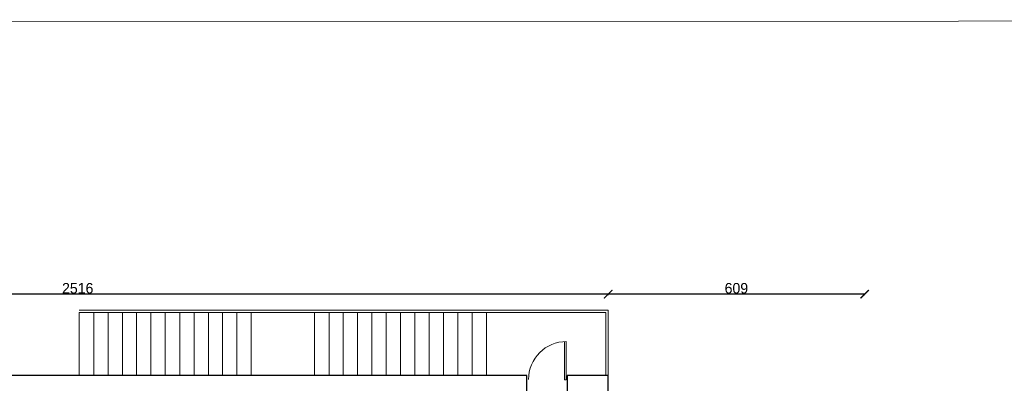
# Model space of a CAD drawing. Header units: centimetres. Extents: x -17621 to 77377, y -18613 to 66.
# Tile 113 of 173: x 26258 to 28594, y -6545 to -5683. Entities that reach past the tile are written whole.
import ezdxf

# ---------------------------------------------------------------- set-up
doc = ezdxf.new("R2010")
doc.units = ezdxf.units.CM
doc.layers.add('0-wymiarowanie rys.CAD', color=5, linetype='Continuous', lineweight=0, true_color=0x0000ff)
doc.layers.add('a_inwentaryzacja', color=141, linetype='Continuous', lineweight=0)
for name, color, linetype in [('PDF3_A220 ŚCIANY WEWNĘTRZNE', 7, 'Continuous'), ('PDF3_A250 SCHODY', 7, 'Continuous'), ('PDF3_A320 STOLARKA WEWNĘTRZNA', 7, 'Continuous'), ('PDF3_WIDOKOWA', 7, 'Continuous')]:
    doc.layers.add(name, color=color, linetype=linetype)
doc.styles.add('PDF Century Gothic', font='GOTHIC.TTF')
doc.dimstyles.new('ISO-25', dxfattribs={"dimtxt": 25, "dimasz": 20, "dimexe": 0.6, "dimexo": 0.375, "dimtad": 1, "dimdec": 0, "dimtxsty": 'PDF Century Gothic', "dimblk": 'ARCHTICK', "dimcen": 2.5, "dimadec": 1, "dimazin": 0, "dimtfac": 1, "dimtdec": 0, "dimtmove": 0, "dimatfit": 3, "dimldrblk": 'ARCHTICK', "dimfxl": 2, "dimfxlon": 1, "dimarcsym": 0})

# ---------------------------------------------------------------- blocks, each defined once
blk = doc.blocks.new('_ArchTick')
at = {"color": 0, "linetype": 'ByBlock', "const_width": 0.15}
blk.add_lwpolyline([(-0.5, -0.5), (0.5, 0.5)], dxfattribs=at)
blk = doc.blocks.new('*D1099')
at = {"layer": '0-wymiarowanie rys.CAD', "color": 0, "linetype": 'Continuous', "lineweight": -2, "transparency": 16777216}
for p, q in [((27654.4, -6335.9), (27654.4, -6333.3)), ((28263.1, -6333.9), (27654.4, -6333.9)), ((28263.1, -6335.9), (28263.1, -6333.3))]:
    blk.add_line(p, q, dxfattribs=at)
at = {"layer": 'Defpoints', "color": 0, "linetype": 'Continuous', "transparency": 16777216}
for p in [(27654.4, -6333.9), (27654.4, -6566.8), (28263.1, -6566.8)]:
    blk.add_point(p, dxfattribs=at)
at = {"layer": '0-wymiarowanie rys.CAD', "color": 0, "linetype": 'Continuous', "lineweight": -2, "transparency": 16777216, "xscale": 20, "yscale": 20, "zscale": 20, "rotation": 180}
blk.add_blockref('_ArchTick', (27654.4, -6333.9), dxfattribs=at)
at = {"layer": '0-wymiarowanie rys.CAD', "color": 0, "linetype": 'Continuous', "lineweight": -2, "transparency": 16777216, "xscale": 20, "yscale": 20, "zscale": 20}
blk.add_blockref('_ArchTick', (28263.1, -6333.9), dxfattribs=at)
at = {"layer": '0-wymiarowanie rys.CAD', "color": 0, "linetype": 'Continuous', "transparency": 16777216, "insert": (27958.8, -6320.1), "char_height": 25, "attachment_point": 5, "style": 'PDF Century Gothic'}
blk.add_mtext('609', dxfattribs=at)
blk = doc.blocks.new('*D1100')
at = {"layer": '0-wymiarowanie rys.CAD', "color": 0, "linetype": 'Continuous', "lineweight": -2, "transparency": 16777216}
for p, q in [((25138.1, -6335.9), (25138.1, -6333.3)), ((27654.4, -6333.9), (25138.1, -6333.9)), ((27654.4, -6335.9), (27654.4, -6333.3))]:
    blk.add_line(p, q, dxfattribs=at)
at = {"layer": 'Defpoints', "color": 0, "linetype": 'Continuous', "transparency": 16777216}
for p in [(25138.1, -6333.9), (25138.1, -6566.8), (27654.4, -6566.8)]:
    blk.add_point(p, dxfattribs=at)
at = {"layer": '0-wymiarowanie rys.CAD', "color": 0, "linetype": 'Continuous', "lineweight": -2, "transparency": 16777216, "xscale": 20, "yscale": 20, "zscale": 20, "rotation": 180}
blk.add_blockref('_ArchTick', (25138.1, -6333.9), dxfattribs=at)
at = {"layer": '0-wymiarowanie rys.CAD', "color": 0, "linetype": 'Continuous', "lineweight": -2, "transparency": 16777216, "xscale": 20, "yscale": 20, "zscale": 20}
blk.add_blockref('_ArchTick', (27654.4, -6333.9), dxfattribs=at)
at = {"layer": '0-wymiarowanie rys.CAD', "color": 0, "linetype": 'Continuous', "transparency": 16777216, "insert": (26396.2, -6320.1), "char_height": 25, "attachment_point": 5, "style": 'PDF Century Gothic'}
blk.add_mtext('2516', dxfattribs=at)

msp = doc.modelspace()

# ---------------------------------------------------------------- linework, layer by layer
at = {"layer": 'a_inwentaryzacja', "lineweight": 25}
msp.add_lwpolyline([(28227.6, -6603.2), (28227.6, -6686.2), (28266.5, -6686.2), (28266.5, -6566.8), (27654.4, -6566.8), (27654.4, -6527), (27557, -6527), (27557, -6564.3), (27633.3, -6564.3), (27633.3, -6711.6), (27660.4, -6711.6), (27660.4, -6603.2)], close=True, dxfattribs=at)
at = {"layer": 'PDF3_A220 ŚCIANY WEWNĘTRZNE', "lineweight": 25}
msp.add_lwpolyline([(25175.4, -6609.1), (25175.4, -6564.3), (27461.3, -6564.3), (27461.3, -6527), (25138.1, -6527), (25138.1, -6609.1)], close=True, dxfattribs=at)
msp.add_lwpolyline([(27649.3, -6527), (27649.3, -6527)], dxfattribs=at)
at = {"layer": 'PDF3_A250 SCHODY', "lineweight": 5}
for points in [[(26399.6, -6372.1), (27654.4, -6372.1), (27654.4, -6527)], [(26399.6, -6527), (26399.6, -6377.2), (27365.7, -6377.2), (27365.7, -6527), (27365.7, -6377.2), (27649.3, -6377.2), (27649.3, -6527), (27649.3, -6377.2), (26399.6, -6377.2)], [(26434.3, -6377.2), (26434.3, -6527)], [(26468.2, -6527), (26468.2, -6377.2)], [(26502.1, -6377.2), (26502.1, -6527)], [(26535.9, -6527), (26535.9, -6377.2)], [(26569.8, -6527), (26569.8, -6377.2)], [(26603.7, -6527), (26603.7, -6377.2)], [(26638.4, -6527), (26638.4, -6377.2)], [(26672.3, -6527), (26672.3, -6377.2)], [(26706.1, -6527), (26706.1, -6377.2)], [(26740, -6527), (26740, -6377.2)], [(26773.9, -6527), (26773.9, -6377.2)], [(26807.7, -6527), (26807.7, -6377.2)], [(26957.6, -6527), (26957.6, -6377.2)], [(26992.3, -6377.2), (26992.3, -6527)], [(27026.2, -6527), (27026.2, -6377.2)], [(27060, -6377.2), (27060, -6527)], [(27093.9, -6527), (27093.9, -6377.2)], [(27127.8, -6527), (27127.8, -6377.2)], [(27161.6, -6527), (27161.6, -6377.2)], [(27196.3, -6527), (27196.3, -6377.2)], [(27230.2, -6527), (27230.2, -6377.2)], [(27264.1, -6527), (27264.1, -6377.2)], [(27297.9, -6527), (27297.9, -6377.2)], [(27331.8, -6527), (27331.8, -6377.2)]]:
    msp.add_lwpolyline(points, dxfattribs=at)
at = {"layer": 'PDF3_A320 STOLARKA WEWNĘTRZNA', "lineweight": 5}
msp.add_lwpolyline([(27555.3, -6447.4), (27555.3, -6537.2), (27551.1, -6537.2), (27551.1, -6447.4)], dxfattribs=at)
msp.add_arc((27555.9, -6536.3), 90.2, 90, 180, dxfattribs=at)
at = {"layer": 'PDF3_WIDOKOWA', "color": 7, "lineweight": 5, "true_color": 0xffffff}
msp.add_lwpolyline([(23255.5, -18612.7), (23255.5, -5688.3), (38944.3, -5683.2), (38944.3, -18607.7)], close=True, dxfattribs=at)

# ---------------------------------------------------------------- dimensions: what is measured, and where the dimension line sits
at = {"layer": '0-wymiarowanie rys.CAD', "linetype": 'Continuous'}
for base, p1, p2, picture, middle in [((25138.1, -6333.9), (27654.4, -6566.8), (25138.1, -6566.8), '*D1100', (26396.2, -6320.1)), ((27654.4, -6333.9), (28263.1, -6566.8), (27654.4, -6566.8), '*D1099', (27958.8, -6320.1))]:
    dim = msp.add_linear_dim(base=base, p1=p1, p2=p2, dimstyle='ISO-25', dxfattribs=at)
    dim.commit()
    dim.dimension.update_dxf_attribs({"geometry": picture, "text_midpoint": middle})

doc.saveas('drawing.dxf')
